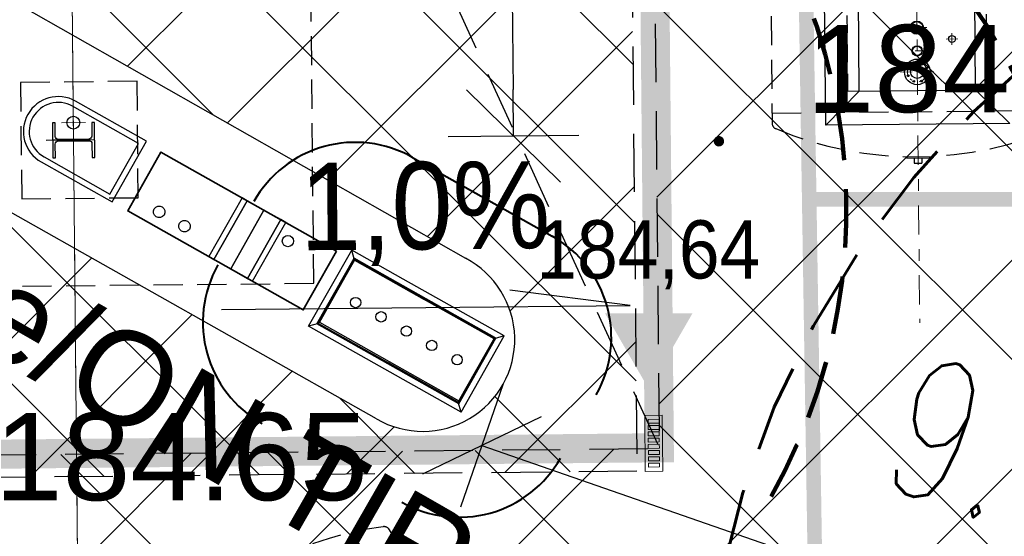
# Model space of a CAD drawing. Extents: x 8014 to 6635291, y -5609 to 5765892.
# Tile 42 of 158: x 6601155.62 to 6601164.07, y 5731788.41 to 5731792.84. Entities that reach past the tile are written whole.
import ezdxf
from ezdxf.enums import TextEntityAlignment as Align

# ---------------------------------------------------------------- set-up
doc = ezdxf.new("R2010")
doc.units = 0
doc.header["$PDSIZE"] = 0.75
for name, pattern in [('DASHDOT', [19.999999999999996, 13, -3.4, 0.2, -3.4]), ('DASHED', [0.75, 0.5, -0.25]), ('DASHED2', [0.375, 0.25, -0.125]), ('HIDDEN', [0.375, 0.25, -0.125]), ('HIDDEN2', [0.1875, 0.125, -0.0625]), ('OSIE', [1.04, 0.5, -0.25, 0.04, -0.25])]:
    doc.linetypes.add(name, pattern=pattern)
doc.layers.get('0').update_dxf_attribs({"linetype": 'CONTINUOUS'})
doc.layers.get('Defpoints').update_dxf_attribs({"linetype": 'CONTINUOUS'})
for name, color, linetype, lineweight in [('!m_spadki', 7, 'CONTINUOUS', 30), ('!m_wpusty', 2, 'CONTINUOUS', 20), ('_a_obiekty', 6, 'CONTINUOUS', 30), ('AX1', 250, 'DASHDOT', 15), ('BK_Osie', 7, 'DASHDOT', 5), ('GSPWPS', 7, 'CONTINUOUS', 13), ('GSPWPS_O', 7, 'CONTINUOUS', 13), ('GUPPRZ_O', 7, 'CONTINUOUS', 18), ('T_OBRYS', 160, 'CONTINUOUS', 40), ('T_Osie', 7, 'OSIE', 9), ('T_str.5m', 150, 'HIDDEN', 100), ('T_str.ochr.8m', 40, 'HIDDEN', 60)]:
    doc.layers.add(name, color=color, linetype=linetype, lineweight=lineweight)
for name, color, linetype in [('300_WIATA_DYST', 7, 'CONTINUOUS'), ('300_ZBIORNIKI', 8, 'CONTINUOUS'), ('A-SZRAF- DROGI', 130, 'CONTINUOUS'), ('a_drogi', 4, 'CONTINUOUS'), ('a_dystrybutory', 7, 'CONTINUOUS'), ('a_zieleń', 80, 'CONTINUOUS'), ('droga p.poz', 22, 'CONTINUOUS'), ('Kraw', 7, 'CONTINUOUS'), ('Opisy', 1, 'CONTINUOUS'), ('TB_CIENKA', 7, 'CONTINUOUS'), ('Wiaty', 2, 'CONTINUOUS'), ('Wymiarowanie', 7, 'CONTINUOUS'), ('Zbiorniki', 8, 'CONTINUOUS')]:
    doc.layers.add(name, color=color, linetype=linetype)
doc.layers.add('AP_HATCH_DROGI', color=7, linetype='CONTINUOUS', lineweight=15, true_color=0x949494)
doc.styles.add('Arial', font='arial.ttf')
doc.styles.add('ROMANS', font='romans.shx', dxfattribs={"width": 0.7})
doc.dimstyles.new('DIM500', dxfattribs={"dimscale": 40, "dimtxt": 0.03, "dimasz": 0.01, "dimexe": 0, "dimexo": 0, "dimgap": 0.02, "dimtad": 1, "dimzin": 9, "dimdsep": 46, "dimtxsty": 'ROMANS', "dimblk": 'TICK1', "dimcen": 0, "dimse1": 1, "dimse2": 1, "dimclrd": 256, "dimclre": 7, "dimclrt": 6, "dimazin": 0, "dimtfac": 1, "dimtdec": 4, "dimtix": 1, "dimtmove": 2, "dimatfit": 3, "dimldrblk": 'TICK1', "dimfxl": 1, "dimtolj": 1, "dimtzin": 9, "dimarcsym": 0})

# ---------------------------------------------------------------- blocks, each defined once
blk = doc.blocks.new('D_GSPWPS1')
blk.add_hatch(color=0).paths.add_polyline_path([(-0.045, 0), (-0.043467, -0.011647), (-0.038971, -0.0225), (-0.03182, -0.03182), (-0.0225, -0.038971), (-0.011647, -0.043467), (0, -0.045), (0.011647, -0.043467), (0.0225, -0.038971), (0.03182, -0.03182), (0.038971, -0.0225), (0.043467, -0.011647), (0.045, 0), (0.043467, 0.011647), (0.038971, 0.0225), (0.03182, 0.03182), (0.0225, 0.038971), (0.011647, 0.043467), (0, 0.045), (-0.011647, 0.043467), (-0.0225, 0.038971), (-0.03182, 0.03182), (-0.038971, 0.0225), (-0.043467, 0.011647)])
blk = doc.blocks.new('dcombi')
at = {"layer": 'a_dystrybutory', "linetype": 'ByBlock', "lineweight": 35}
blk.add_lwpolyline([(668.000000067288, 29.00000000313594), (494.9999999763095, 29.00000000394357), (495.0000000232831, -29.00000000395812), (668.0000001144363, -29.00000000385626)], close=True, dxfattribs=at)
at = {"layer": 'a_dystrybutory', "linetype": 'ByBlock'}
for points in [[(580.0000002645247, 29.00000000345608), (575.0000002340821, 29.00000000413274), (575.000000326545, -29.00000000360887), (580.0000003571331, -29.00000000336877)], [(596.5000003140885, 29.00000000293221), (580.0000002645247, 29.00000000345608), (580.0000003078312, -29.00000000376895), (596.5000003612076, -29.00000000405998)], [(613.0000002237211, 29.00000000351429), (596.5000001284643, 28.99999981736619), (596.5000001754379, -29.00000019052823), (613.0000001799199, -29.00000000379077)], [(618.0000000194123, 29.0000000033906), (612.9999998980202, 29.00000000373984), (612.9999999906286, -29.00000000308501), (618.0000001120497, -29.00000000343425)]]:
    blk.add_lwpolyline(points, close=True, dxfattribs=at)
at = {"layer": 'a_dystrybutory', "extrusion": (1.710264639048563e-07, -7.508116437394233e-08, 0.9999999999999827)}
blk.add_circle((627.493650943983, 15.99536933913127, -0.6011004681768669), 4.877767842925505, dxfattribs=at)
at = {"layer": 'a_dystrybutory', "extrusion": (-9.168104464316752e-06, -7.016836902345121e-05, 0.9999999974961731)}
for centre in [(518.9087002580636, -16.51666192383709, 0.1104285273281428), (543.9086940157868, -16.5340789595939, 0.1106565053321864)]:
    blk.add_ellipse(centre, major_axis=(3.717020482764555, 3.344212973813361, 0.000268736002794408), ratio=0.9999999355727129, start_param=1.56491044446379, end_param=7.848095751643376, dxfattribs=at)
blk = doc.blocks.new('TICK1')
at = {"color": 0}
for p, q in [((0, -1.4), (0, 1.4)), ((0, 1.110223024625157e-16), (-0.9999999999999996, 1.110223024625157e-16))]:
    blk.add_line(p, q, dxfattribs=at)
at = {"color": 2}
blk.add_line((-0.9999999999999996, -0.9999999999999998), (1, 1), dxfattribs=at)
blk = doc.blocks.new('*D113')
at = {"layer": 'Defpoints', "color": 0}
for p in [(6601157.980823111, 5731800.828557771), (6601158.082234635, 5731791.829117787), (6601159.85663036, 5731791.846089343)]:
    blk.add_point(p, dxfattribs=at)
at = {"layer": 'Wymiarowanie', "lineweight": -2}
blk.add_line((6601159.774377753, 5731800.445694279), (6601159.852804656, 5731792.246071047), dxfattribs=at)
at = {"layer": 'Wymiarowanie', "lineweight": -2, "xscale": 0.4, "yscale": 0.4, "zscale": 0.4}
for p, rotation in [((6601159.770552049, 5731800.845675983), 90.54800000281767), ((6601159.85663036, 5731791.846089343), 270.5480000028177)]:
    blk.add_blockref('TICK1', p, dxfattribs=dict(at, rotation=rotation))
at = {"layer": 'Wymiarowanie', "color": 6, "insert": (6601161.21352717, 5731796.359272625), "char_height": 1.2, "attachment_point": 5, "rotation": 270.5480000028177, "style": 'ROMANS'}
blk.add_mtext('\\A1;9', dxfattribs=at)
blk = doc.blocks.new('szl')
at = {"color": 0, "extrusion": (2.436168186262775e-08, -6.122514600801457e-09, 0.9999999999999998)}
for p, q in [((-99.27792592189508, -37.10220225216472, 3.010793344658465e-06), (-98.9961299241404, 38.09726976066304, 3.464338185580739e-06)), ((-48.16843388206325, 37.90680244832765, 2.224923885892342e-06), (-98.9961299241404, 38.09726976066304, 3.464338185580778e-06)), ((-92.73202078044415, 31.78603686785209, 3.273093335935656e-06), (-98.9961299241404, 38.09726976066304, 3.464338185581e-06)), ((51.20281550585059, 37.53442722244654, -1.982067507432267e-07), (-48.16843388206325, 37.90680244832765, 2.224923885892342e-06)), ((51.20281550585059, 37.53442722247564, -1.982067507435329e-07), (44.89158261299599, 31.27031807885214, -8.280660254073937e-08)), ((50.92101950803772, -37.66504479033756, -6.517515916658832e-07), (51.20281550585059, 37.53442722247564, -1.982067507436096e-07)), ((-94.05847653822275, -31.92172465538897, 2.915356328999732e-06), (-93.815652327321, 32.87782037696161, 3.306176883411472e-06)), ((45.98336612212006, 32.3539496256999, -1.027697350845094e-07), (-93.815652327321, 32.87782037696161, 3.306176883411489e-06)), ((-93.40604536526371, -31.27416495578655, 2.903426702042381e-06), (-93.16809262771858, 32.22538920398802, 3.286406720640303e-06)), ((45.33093494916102, 31.70638992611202, -9.084010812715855e-08), (-93.16809262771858, 32.22538920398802, 3.286406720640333e-06)), ((-92.73202078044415, 31.78603686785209, 3.273093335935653e-06), (-92.84935690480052, 0.4739718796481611, 3.084243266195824e-06)), ((-92.73202078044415, 31.78603686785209, 3.273093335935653e-06), (-23.92021908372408, 31.52817747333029, 1.595143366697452e-06)), ((44.89158261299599, 31.27031807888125, -8.280660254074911e-08), (-23.92021908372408, 31.52817747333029, 1.595143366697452e-06)), ((44.89158261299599, 31.27031807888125, -8.280660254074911e-08), (44.77424648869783, -0.04174690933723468, -2.716566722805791e-07)), ((45.09298221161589, -31.79316423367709, -4.73820126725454e-07), (45.33093494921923, 31.70638992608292, -9.084010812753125e-08)), ((45.74054191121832, -32.44559540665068, -4.935902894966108e-07), (45.98336612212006, 32.35394962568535, -1.027697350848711e-07)), ((-92.96669302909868, -30.83809310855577, 2.895393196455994e-06), (-92.84935690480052, 0.4739718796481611, 3.084243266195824e-06)), ((44.65691036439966, -31.35381189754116, -4.60506742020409e-07), (44.77424648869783, -0.04174690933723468, -2.716566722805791e-07)), ((-92.96669302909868, -30.83809310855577, 2.895393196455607e-06), (-99.27792592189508, -37.10220225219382, 3.010793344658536e-06)), ((45.74054191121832, -32.44559540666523, -4.935902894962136e-07), (-94.05847653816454, -31.92172465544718, 2.915356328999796e-06)), ((45.09298221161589, -31.79316423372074, -4.738201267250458e-07), (-93.40604536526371, -31.27416495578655, 2.903426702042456e-06)), ((-92.96669302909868, -30.83809310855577, 2.895393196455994e-06), (-24.15489133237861, -31.09595250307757, 1.217443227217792e-06)), ((44.65691036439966, -31.35381189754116, -4.60506742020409e-07), (-24.15489133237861, -31.09595250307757, 1.217443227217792e-06)), ((50.92101950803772, -37.66504479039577, -6.517515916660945e-07), (44.65691036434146, -31.35381189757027, -4.605067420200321e-07)), ((50.92101950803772, -37.66504479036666, -6.51751591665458e-07), (-99.27792592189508, -37.10220225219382, 3.010793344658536e-06))]:
    blk.add_line(p, q, dxfattribs=at)
for centre in [(-74.03720415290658, 0.4034768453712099, 8.193748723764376e-07), (-49.03737968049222, 0.3097946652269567, 8.193748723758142e-07), (-24.03755520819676, 0.2161124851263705, 8.19374872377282e-07), (0.9622692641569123, 0.1224303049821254, 8.193748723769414e-07), (25.96209373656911, 0.02874812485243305, 8.193748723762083e-07)]:
    blk.add_circle(centre, 4.444999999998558, dxfattribs=at)
blk = doc.blocks.new('*D136')
at = {"layer": 'Defpoints', "color": 0}
for p in [(6601159.76849348, 5731789.714025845), (6601168.359221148, 5731786.729080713), (6601168.175896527, 5731786.20146904)]:
    blk.add_point(p, dxfattribs=at)
at = {"layer": 'Wymiarowanie', "lineweight": -2}
blk.add_line((6601159.963010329, 5731789.055128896), (6601167.798055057, 5731786.332754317), dxfattribs=at)
at = {"layer": 'Wymiarowanie', "lineweight": -2, "xscale": 0.4, "yscale": 0.4, "zscale": 0.4}
for p, rotation in [((6601159.585168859, 5731789.186414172), 160.8396407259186), ((6601168.175896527, 5731786.20146904), 340.8396407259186)]:
    blk.add_blockref('TICK1', p, dxfattribs=dict(at, rotation=rotation))
at = {"layer": 'Wymiarowanie', "color": 6, "insert": (6601164.34003116, 5731789.01638675), "char_height": 1.2, "attachment_point": 5, "rotation": 340.83964072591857, "style": 'ROMANS'}
blk.add_mtext('\\A1;9.09', dxfattribs=at)
blk = doc.blocks.new('zzap')
at = {"layer": '300_ZBIORNIKI', "linetype": 'DASHED', "ltscale": 0.5}
blk.add_line((0.5179229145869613, -1.250365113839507, 2.814187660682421e-08), (12.6879823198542, -1.250365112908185, -1.661475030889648e-07), dxfattribs=at)
for centre, radius, start, end in [((10.12802034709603, 1.77258625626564e-05, 2.224312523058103e-07), 2.872357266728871, 334.8668584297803, 25.13237411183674), ((12.68054422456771, -1.198375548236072, -1.661475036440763e-07), 0.05251894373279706, 278.1420026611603, 335.7585497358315)]:
    blk.add_arc(centre, radius, start, end, dxfattribs=at)
blk = doc.blocks.new('Z2')
at = {"layer": '300_ZBIORNIKI', "linetype": 'DASHED', "ltscale": 0.5}
for p, q in [((0.7755938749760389, 6.04577362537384e-05), (-13.6451573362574, -0.0009416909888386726)), ((-13.55626301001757, -0.001383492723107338), (-13.55606812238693, -2.501571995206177)), ((-13.94469161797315, -1.153465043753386), (-13.95409782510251, -1.153465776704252)), ((-13.95409782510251, -1.153465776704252), (-13.95408262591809, -1.348465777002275)), ((-13.95409279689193, -1.217965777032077), (-13.99909279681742, -1.217969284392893)), ((-13.95409279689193, -1.217965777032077), (-13.99909279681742, -1.217969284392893)), ((-13.99909279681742, -1.217969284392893), (-13.99908765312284, -1.283969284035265)), ((-13.95408765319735, -1.283965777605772), (-13.99908765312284, -1.283969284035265)), ((-13.95408765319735, -1.283965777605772), (-13.99908765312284, -1.283969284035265)), ((-13.94467664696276, -1.348465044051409), (-13.95408262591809, -1.348465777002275))]:
    blk.add_line(p, q, dxfattribs=at)
at = {"layer": '300_ZBIORNIKI', "linetype": 'Continuous', "extrusion": (-1.169236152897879e-07, -6.444334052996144e-08, 0.9999999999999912)}
for p, q in [((-13.66482246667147, -0.4608448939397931, 5.313195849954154e-08), (-11.68048719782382, -0.4607273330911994, 3.007615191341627e-07)), ((-13.66476645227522, -2.041110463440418, -4.665396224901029e-08), (-13.66482246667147, -0.4608448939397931, 5.313195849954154e-08)), ((-13.3747633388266, -0.7514432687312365, 7.097686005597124e-08), (-13.66482246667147, -0.4608448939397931, 5.313195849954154e-08)), ((-13.3747633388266, -0.7514432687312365, 7.097686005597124e-08), (-11.9745279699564, -0.7513477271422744, 2.457161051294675e-07)), ((-13.37470332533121, -1.750480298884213, 7.895704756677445e-09), (-13.66476645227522, -2.041110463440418, -4.665396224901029e-08)), ((-13.37470332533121, -1.750480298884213, 7.895704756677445e-09), (-11.97445979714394, -1.750415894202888, 1.826340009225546e-07))]:
    blk.add_line(p, q, dxfattribs=at)
at = {"layer": '300_ZBIORNIKI', "linetype": 'Continuous'}
blk.add_line((-13.37467542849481, -0.6509612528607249), (-13.37468348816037, -1.850961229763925), dxfattribs=at)
at = {"layer": '300_ZBIORNIKI', "linetype": 'DASHED', "ltscale": 0.3}
for p, q in [((-11.97467540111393, -0.6509706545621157), (-13.37467542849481, -0.6509612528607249)), ((-13.37468348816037, -1.850961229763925), (-11.97468345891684, -1.850970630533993))]:
    blk.add_line(p, q, dxfattribs=at)
at = {"layer": '300_ZBIORNIKI', "linetype": 'Continuous'}
for centre, radius in [((-13.21467946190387, -1.250962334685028), 0.1100000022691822), ((-13.24720702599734, -1.172432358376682), 0.00750000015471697), ((-13.18215084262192, -1.172432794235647), 0.00750000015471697), ((-13.18215084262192, -1.172432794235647), 0.00750000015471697), ((-13.18215084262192, -1.172432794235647), 0.00750000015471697), ((-13.18215084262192, -1.172432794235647), 0.00750000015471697), ((-13.18215084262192, -1.172432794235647), 0.00750000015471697), ((-13.29580534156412, -1.219760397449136), 0.00750000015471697), ((-13.21467946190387, -1.250962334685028), 0.05700000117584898), ((-13.13614948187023, -1.218434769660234), 0.00750000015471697), ((-13.03468428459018, -1.250963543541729), 0.04408513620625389), ((-13.03468428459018, -1.250963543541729), 0.04000000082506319), ((-12.83468427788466, -1.250964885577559), 0.057), ((-12.83468427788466, -1.250964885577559), 0.05200000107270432), ((-13.29410722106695, -1.286263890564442), 0.00750000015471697), ((-13.24720808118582, -1.329491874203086), 0.00750000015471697), ((-13.18215189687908, -1.329492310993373), 0.00750000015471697), ((-13.1361499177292, -1.28349095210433), 0.00750000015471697), ((-13.1361499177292, -1.28349095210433), 0.00750000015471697), ((-13.1361499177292, -1.28349095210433), 0.00750000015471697), ((-12.93468629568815, -1.550964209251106), 0.03000000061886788)]:
    blk.add_circle(centre, radius, dxfattribs=at)
at = {"layer": '300_ZBIORNIKI', "linetype": 'DASHED', "ltscale": 0.5}
for centre, radius, start, end in [((-10.88553829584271, -1.250726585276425), 3.059145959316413, 156.5022813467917, 203.5066450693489), ((-13.645153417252, -0.05094169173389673), 0.05, 90.00449036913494, 156.5022813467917)]:
    blk.add_arc(centre, radius, start, end, dxfattribs=at)
at = {"layer": 'T_Osie', "ltscale": 0.11}
for p, q in [((-13.21467849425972, -1.107004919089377), (-13.21468041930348, -1.393543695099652)), ((-13.03468485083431, -1.33583046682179), (-13.03468368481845, -1.162196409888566)), ((-12.83467766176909, -1.335831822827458), (-12.83469119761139, -1.162197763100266)), ((-12.8346848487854, -1.33583181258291), (-12.83468368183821, -1.162197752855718)), ((-12.93468595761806, -1.500964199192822), (-12.93468662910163, -1.60096419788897)), ((-12.88468629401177, -1.550964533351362), (-12.98468629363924, -1.550963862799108))]:
    blk.add_line(p, q, dxfattribs=at)
at = {"layer": 'T_Osie', "ltscale": 0.5}
blk.add_line((1.237773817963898, -1.250469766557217), (-15.37026812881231, -1.251412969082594), dxfattribs=at)
at = {"layer": 'T_Osie', "ltscale": 0.07}
blk.add_circle((-13.21467946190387, -1.250962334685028), 0.08500000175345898, dxfattribs=at)
blk = doc.blocks.new('wpust_wąski')
at = {"layer": '!m_wpusty', "linetype": 'Continuous'}
for points in [[(0.2399969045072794, -0.07499711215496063), (0.2399969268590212, 0.07499903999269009), (-0.2400030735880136, 0.07499903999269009), (-0.2400030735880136, -0.07500096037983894)], [(-0.06477116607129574, 0.0474260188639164), (-0.06477040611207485, -0.04734398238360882), (-0.09855245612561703, -0.04734425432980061), (-0.09855321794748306, 0.04742574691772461)], [(-0.06476795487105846, 0.04742986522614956), (-0.06476719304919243, -0.04734013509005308), (-0.09854924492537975, -0.04734040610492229), (-0.09855000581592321, 0.04742959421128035)], [(-0.06476795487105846, 0.04742986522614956), (-0.06476719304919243, -0.04734013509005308), (-0.09854924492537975, -0.04734040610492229), (-0.09855000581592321, 0.04742959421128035)], [(-0.01104875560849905, 0.04742645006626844), (-0.01104799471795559, -0.04734355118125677), (-0.04483004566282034, -0.04734382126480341), (-0.04483080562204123, 0.04742617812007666)], [(-0.0110455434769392, 0.04743029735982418), (-0.01104478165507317, -0.04733970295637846), (-0.04482683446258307, -0.04733997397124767), (-0.04482759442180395, 0.04743002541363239)], [(-0.0110455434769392, 0.04743029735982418), (-0.01104478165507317, -0.04733970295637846), (-0.04482683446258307, -0.04733997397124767), (-0.04482759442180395, 0.04743002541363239)], [(0.1501184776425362, 0.04742774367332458), (0.1501192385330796, -0.04734225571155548), (0.1163371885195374, -0.04734252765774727), (0.1163364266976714, 0.04742747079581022)], [(0.150121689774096, 0.04743159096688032), (0.1501224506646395, -0.04733840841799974), (0.1163404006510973, -0.04733867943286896), (0.1163396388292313, 0.04743131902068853)], [(0.150121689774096, 0.04743159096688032), (0.1501224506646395, -0.04733840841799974), (0.1163404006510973, -0.04733867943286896), (0.1163396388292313, 0.04743131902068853)], [(0.2038408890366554, 0.04742817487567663), (0.2038416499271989, -0.04734182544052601), (0.1700595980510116, -0.04734209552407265), (0.1700588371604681, 0.04742790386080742)], [(0.2038441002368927, 0.04743202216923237), (0.2038448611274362, -0.0473379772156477), (0.1700628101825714, -0.04733824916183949), (0.170062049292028, 0.04743175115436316)], [(0.2038441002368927, 0.04743202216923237), (0.2038448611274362, -0.0473379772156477), (0.1700628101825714, -0.04733824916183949), (0.170062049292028, 0.04743175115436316)]]:
    blk.add_lwpolyline(points, close=True, dxfattribs=at)
for points in [[(-0.2059980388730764, 0.04742488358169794), (-0.1722159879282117, 0.04742515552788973), (-0.1722152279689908, -0.04734484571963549), (-0.2059972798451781, -0.0473451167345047), (-0.205998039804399, 0.04742488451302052)], [(-0.2059948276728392, 0.04742873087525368), (-0.1722127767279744, 0.04742900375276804), (-0.172212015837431, -0.04734099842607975), (-0.2059940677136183, -0.04734127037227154), (-0.2059948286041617, 0.04742873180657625)], [(-0.2059948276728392, 0.04742873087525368), (-0.1722127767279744, 0.04742900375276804), (-0.172212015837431, -0.04734099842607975), (-0.2059940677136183, -0.04734127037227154), (-0.2059948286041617, 0.04742873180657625)], [(-0.1184935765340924, 0.04742558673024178), (-0.118492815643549, -0.04734441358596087), (-0.1522748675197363, -0.04734468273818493), (-0.1522756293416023, 0.04742531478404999), (-0.1184935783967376, 0.04742558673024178)], [(-0.1184903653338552, 0.04742943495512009), (-0.1184896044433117, -0.04734056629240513), (-0.1522716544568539, -0.04734083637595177), (-0.1522724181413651, 0.0474291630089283), (-0.1184903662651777, 0.04742943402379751)], [(-0.1184903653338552, 0.04742943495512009), (-0.1184896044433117, -0.04734056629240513), (-0.1522716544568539, -0.04734083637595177), (-0.1522724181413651, 0.0474291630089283), (-0.1184903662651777, 0.04742943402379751)], [(0.008891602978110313, 0.0474266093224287), (0.04267365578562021, 0.04742688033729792), (0.04267441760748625, -0.04734311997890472), (0.008892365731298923, -0.04734339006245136), (0.008891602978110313, 0.0474266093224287)], [(0.008894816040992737, 0.04743045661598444), (0.04267686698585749, 0.04743072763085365), (0.04267762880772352, -0.04733927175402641), (0.008895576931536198, -0.04733954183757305), (0.008894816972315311, 0.04743045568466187)], [(0.008894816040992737, 0.04743045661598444), (0.04267686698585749, 0.04743072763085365), (0.04267762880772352, -0.04733927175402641), (0.008895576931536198, -0.04733954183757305), (0.008894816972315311, 0.04743045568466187)], [(0.06261401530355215, 0.04742704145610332), (0.0963960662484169, 0.04742731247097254), (0.09639682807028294, -0.04734268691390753), (0.06261477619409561, -0.04734295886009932), (0.06261401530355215, 0.04742704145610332)], [(0.062617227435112, 0.04743088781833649), (0.09639927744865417, 0.04743115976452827), (0.09640003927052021, -0.04733883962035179), (0.06261798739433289, -0.04733911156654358), (0.062617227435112, 0.04743088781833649)], [(0.062617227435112, 0.04743088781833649), (0.09639927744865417, 0.04743115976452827), (0.09640003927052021, -0.04733883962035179), (0.06261798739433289, -0.04733911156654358), (0.062617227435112, 0.04743088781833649)]]:
    blk.add_lwpolyline(points, dxfattribs=at)

msp = doc.modelspace()

# ---------------------------------------------------------------- hatches: boundary and pattern name
at = {"layer": 'A-SZRAF- DROGI', "linetype": 'ByBlock', "lineweight": 0}
h = msp.add_hatch(dxfattribs=at)
h.set_pattern_fill('ANSI37', color=253, scale=3, style=0)
h.set_pattern_definition([(45, (3365827.470421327, 2822255.75228963), (-0.2651650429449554, 0.2651650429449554), []), (135, (3365827.470421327, 2822255.75228963), (-0.2651650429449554, -0.2651650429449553), [])])
h.paths.add_polyline_path([(6601164.801, 5731825.446), (6601168.790559, 5731826.947746), (6601168.820585, 5731824.474329), (6601166.454, 5731823.503)])
edge = h.paths.add_edge_path()
edge.add_line((6601172.476, 5731825.895), (6601172.4105, 5731828.025676))
edge.add_line((6601172.4105, 5731828.025676), (6601173.992, 5731828.189))
edge.add_arc((6601186.03492027, 5732243.680015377), 415.665509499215, 268.3397586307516, 269.9116548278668)
edge.add_line((6601185.394, 5731828.015), (6601205.043, 5731828.193))
edge.add_line((6601205.043, 5731828.193), (6601225.2324, 5731828.343))
edge.add_line((6601225.2324, 5731828.343), (6601245.168, 5731828.586))
edge.add_line((6601245.168, 5731828.586), (6601245.54301782, 5731828.590239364))
edge.add_line((6601245.54301782, 5731828.590239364), (6601246.883624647, 5731826.593755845))
edge.add_line((6601246.883624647, 5731826.593755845), (6601221.789705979, 5731826.309230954))
edge.add_line((6601221.789705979, 5731826.309230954), (6601205.136, 5731826.031))
edge.add_line((6601205.136, 5731826.031), (6601185.273, 5731825.848))
edge.add_line((6601185.273, 5731825.848), (6601173.834, 5731826.053))
edge.add_line((6601173.834, 5731826.053), (6601172.476, 5731825.895))
edge = h.paths.add_edge_path()
edge.add_line((6601111.994, 5731733.86), (6601109.203, 5731750.836))
edge.add_line((6601109.203, 5731750.836), (6601106.88, 5731760.994))
edge.add_line((6601106.88, 5731760.994), (6601102.557, 5731779.174))
edge.add_line((6601102.557, 5731779.174), (6601096.809, 5731802.335))
edge.add_line((6601096.809, 5731802.335), (6601093.3935, 5731815.0755))
edge.add_arc((6601112.890643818, 5731821.406846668), 20.49937969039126, 186.6456011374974, 197.9902726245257, ccw=False)
edge.add_arc((6601104.100382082, 5731821.197027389), 11.77172068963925, 157.093056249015, 190.5856574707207, ccw=False)
edge.add_line((6601093.257, 5731825.779000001), (6601095.519, 5731824.743))
edge.add_line((6601095.519, 5731824.743), (6601101.325, 5731802.801))
edge.add_line((6601101.325, 5731802.801), (6601106.886, 5731780.522))
edge.add_line((6601106.886, 5731780.522), (6601111.376, 5731762.136))
edge.add_line((6601111.376, 5731762.136), (6601116.585, 5731733.745))
edge.add_line((6601116.585, 5731733.745), (6601117.929, 5731724.497))
edge.add_line((6601117.929, 5731724.497), (6601120.174581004, 5731712.998631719))
edge.add_line((6601120.174581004, 5731712.998631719), (6601122.073782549, 5731714.127215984))
edge.add_line((6601122.073782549, 5731714.127215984), (6601119.954, 5731724.963))
edge.add_line((6601119.954, 5731724.963), (6601118.634, 5731734.045))
edge.add_line((6601118.634, 5731734.045), (6601113.329, 5731762.836))
edge.add_line((6601113.329, 5731762.836), (6601108.915, 5731781.012))
edge.add_line((6601108.915, 5731781.012), (6601103.286, 5731803.464))
edge.add_line((6601103.286, 5731803.464), (6601098.333, 5731822.44))
edge.add_line((6601098.333, 5731822.44), (6601100.26, 5731826.8))
edge.add_line((6601100.26, 5731826.8), (6601104.18, 5731826.61))
edge.add_line((6601104.18, 5731826.61), (6601124.59, 5731825.705))
edge.add_arc((6601125.610328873, 5731847.683485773), 22.00215689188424, 254.8648362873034, 267.34201003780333, ccw=False)
edge.add_line((6601119.865631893, 5731826.444527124), (6601114.201632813, 5731827.976553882))
edge.add_arc((6601110.333611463, 5731814.50400797), 14.01681427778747, 73.98101766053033, 84.72925958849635)
edge.add_line((6601111.621225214, 5731828.46155551), (6601104.31, 5731828.801))
edge.add_line((6601104.31, 5731828.801), (6601098.736000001, 5731829.044))
edge.add_arc((6601099.467862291, 5731836.320540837), 7.313252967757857, 237.4214308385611, 264.25660123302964, ccw=False)
edge.add_line((6601095.530000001, 5731830.158), (6601092.874, 5731826.011))
edge.add_arc((6601101.918260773, 5731821.943692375), 9.916735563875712, 155.7860047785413, 175.0173574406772)
edge.add_arc((6601112.859662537, 5731821.4016454), 20.86790340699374, 176.1439813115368, 198.0522861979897)
edge.add_line((6601093.019, 5731814.935), (6601096.416, 5731802.213))
edge.add_line((6601096.416, 5731802.213), (6601102.139, 5731779.125))
edge.add_line((6601102.139, 5731779.125), (6601106.492, 5731760.912))
edge.add_line((6601106.492, 5731760.912), (6601108.825, 5731750.719))
edge.add_line((6601108.825, 5731750.719), (6601111.607, 5731733.785))
edge.add_line((6601111.607, 5731733.785), (6601115.11, 5731713.014))
edge.add_line((6601115.11, 5731713.014), (6601115.782940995, 5731710.388937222))
edge.add_line((6601115.782940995, 5731710.388937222), (6601116.122591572, 5731710.590771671))
edge.add_line((6601116.122591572, 5731710.590771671), (6601115.488, 5731713.094))
edge.add_line((6601115.488, 5731713.094), (6601113.741, 5731723.477))
edge.add_line((6601113.741, 5731723.477), (6601111.994, 5731733.86))
at = {"layer": 'a_drogi', "transparency": 33554687}
h = msp.add_hatch(dxfattribs=at)
h.set_pattern_fill('ANSI37', color=256, scale=0.3, style=0)
h.set_pattern_definition([(45, (100, 0), (-0.6735192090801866, 0.6735192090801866), []), (135, (100, 0), (-0.6735192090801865, -0.6735192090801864), [])])
edge = h.paths.add_edge_path()
edge.add_line((6601156.487364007, 5731801.622355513), (6601153.287513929, 5731801.591380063))
edge.add_arc((6601153.295257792, 5731800.791417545), 0.7999999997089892, 90.55462195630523, 270.5546219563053)
edge.add_line((6601153.303001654, 5731799.991455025), (6601156.502851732, 5731800.022430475))
edge.add_arc((6601156.49510787, 5731800.822392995), 0.7999999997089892, 270.5546219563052, 90.55462195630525)
edge = h.paths.add_edge_path()
edge.add_arc((6601157.327132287, 5731807.931587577), 0.8000000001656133, 270.5546218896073, 90.55462195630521)
edge.add_line((6601157.319388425, 5731808.731550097), (6601153.219584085, 5731808.691010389))
edge.add_arc((6601153.227327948, 5731807.89104787), 0.7999999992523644, 90.55462202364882, 270.5546218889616)
edge.add_line((6601153.23507181, 5731807.091085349), (6601157.334876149, 5731807.131625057))
edge = h.paths.add_edge_path()
edge.add_line((6601159.446082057, 5731790.794692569), (6601153.363321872, 5731794.254487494))
edge.add_arc((6601153.044311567, 5731793.51549608), 0.80490737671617, 66.65094559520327, 233.9990526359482)
edge.add_line((6601152.571188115, 5731792.864320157), (6601158.681068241, 5731789.415201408))
edge.add_arc((6601159.07858461, 5731790.096623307), 0.7888948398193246, 239.742291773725, 62.23550981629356)
h.paths.add_polyline_path([(6601160.91675098, 5731788.964647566), (6601160.693268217, 5731811.363524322), (6601151.093717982, 5731811.270597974), (6601151.280260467, 5731788.871363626), (6601160.91675098, 5731788.964647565)], is_closed=False)
at = {"layer": 'a_zieleń', "transparency": 33554687}
h = msp.add_hatch(dxfattribs=at)
h.set_pattern_fill('ANSI31', color=256, scale=2, angle=0.5415578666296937)
h.set_pattern_definition([(45.5415578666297, (6600987.53512271, 5732094.771343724), (-0.1784396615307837, 0.1750979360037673), [])])
edge = h.paths.add_edge_path()
edge.add_line((6601184.522925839, 5731785.715408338), (6601184.766921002, 5731785.473322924))
edge.add_line((6601184.766921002, 5731785.473322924), (6601208.79, 5731802.27))
edge.add_line((6601208.79, 5731802.27), (6601211.05, 5731814.48))
edge.add_line((6601211.05, 5731814.48), (6601142.150843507, 5731813.822858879))
edge.add_arc((6601143.69840858, 5731819.101553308), 5.500870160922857, 253.6603434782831, 270.5475106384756)
edge.add_line((6601143.750973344, 5731813.6009343), (6601191.033618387, 5731814.053326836))
edge.add_arc((6601191.121506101, 5731812.113382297), 1.941934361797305, 359.83740764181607, 92.59396805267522, ccw=False)
edge.add_line((6601193.063432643, 5731812.107871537), (6601193.07399525, 5731811.003901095))
edge.add_line((6601193.07399525, 5731811.003901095), (6601197.383252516, 5731811.044963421))
edge.add_line((6601197.383252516, 5731811.044963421), (6601197.425292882, 5731806.620725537))
edge.add_line((6601197.425292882, 5731806.620725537), (6601199.73158594, 5731806.642472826))
edge.add_line((6601199.73158594, 5731806.642472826), (6601199.802988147, 5731799.171269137))
edge.add_line((6601199.802988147, 5731799.171269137), (6601197.516155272, 5731797.164784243))
edge.add_line((6601197.516155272, 5731797.164784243), (6601194.215775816, 5731797.133052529))
edge.add_line((6601194.215775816, 5731797.133052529), (6601194.250820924, 5731793.47024802))
edge.add_arc((6601191.537576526, 5731793.658273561), 2.719751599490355, 281.08944697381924, 356.0357887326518, ccw=False)
edge.add_line((6601192.060696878, 5731790.989304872), (6601185.152182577, 5731786.155675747))
edge.add_arc((71774552.68679601, -87417922.68084788), 113685689.9179969, 124.9790439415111, 124.9790443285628)
h.paths.add_polyline_path([(6601204.905956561, 5731809.178180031), (6601202.576515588, 5731808.578882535), (6601203.741236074, 5731808.878531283)], flags=16)
h = msp.add_hatch(dxfattribs=at)
h.set_pattern_fill('ANSI31', color=256, scale=2, angle=0.5415578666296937)
h.set_pattern_definition([(45.54817982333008, (6607983.673137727, 5729436.441197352), (-0.1784598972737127, 0.175077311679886), [])])
edge = h.paths.add_edge_path()
edge.add_line((6601132.28887818, 5731807.911557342), (6601127.080955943, 5731807.902463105))
edge.add_line((6601127.080955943, 5731807.902463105), (6601127.042433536, 5731806.545763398))
edge.add_line((6601127.042433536, 5731806.545763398), (6601125.024000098, 5731806.574521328))
edge.add_line((6601125.024000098, 5731806.574521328), (6601123.865375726, 5731808.178802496))
edge.add_line((6601123.865375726, 5731808.178802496), (6601123.892619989, 5731810.090996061))
edge.add_line((6601123.892619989, 5731810.090996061), (6601127.092295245, 5731810.045408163))
edge.add_line((6601127.092295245, 5731810.045408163), (6601127.07886047, 5731809.102461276))
edge.add_line((6601127.07886047, 5731809.102461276), (6601132.973334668, 5731809.112754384))
edge.add_arc((6601141.258670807, 5731812.627467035), 8.999999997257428, 180.5464351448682, 202.9870849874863, ccw=False)
edge.add_line((6601132.259080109, 5731812.541634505), (6601132.247761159, 5731813.728432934))
edge.add_line((6601132.247761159, 5731813.728432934), (6601119.83, 5731813.61))
edge.add_line((6601119.83, 5731813.61), (6601154.4, 5731764.22))
edge.add_line((6601154.4, 5731764.22), (6601170.421137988, 5731775.462184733))
edge.add_line((6601170.421137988, 5731775.462184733), (6601167.795630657, 5731776.94312949))
edge.add_line((6601167.795630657, 5731776.94312949), (6601164.951398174, 5731771.897198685))
edge.add_line((6601164.951398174, 5731771.897198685), (6601163.57632974, 5731771.285145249))
edge.add_line((6601163.57632974, 5731771.285145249), (6601148.409338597, 5731779.830782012))
edge.add_line((6601148.409338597, 5731779.830782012), (6601150.867544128, 5731784.186563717))
edge.add_arc((6601153.830783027, 5731789.327859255), 5.934113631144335, 214.9282003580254, 240.0425568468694, ccw=False)
edge.add_line((6601148.96558026, 5731785.930285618), (6601146.46801821, 5731789.497160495))
edge.add_line((6601146.46801821, 5731789.497160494), (6601142.298628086, 5731786.729162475))
edge.add_line((6601142.298628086, 5731786.729162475), (6601135.134562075, 5731796.97315696))
edge.add_line((6601135.134562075, 5731796.97315696), (6601132.678694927, 5731795.250945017))
edge.add_line((6601132.678694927, 5731795.250945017), (6601128.604672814, 5731801.064981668))
edge.add_line((6601128.604672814, 5731801.064981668), (6601130.241763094, 5731802.2116806))
edge.add_line((6601130.241763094, 5731802.2116806), (6601128.230332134, 5731805.075452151))
edge.add_line((6601128.230332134, 5731805.075452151), (6601132.288878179, 5731807.911557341))
h.paths.add_polyline_path([(6601124.087608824, 5731807.273295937), (6601122.407785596, 5731810.036661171), (6601124.012220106, 5731807.36403475), (6601124.444687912, 5731807.376661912)])
at = {"layer": 'AP_HATCH_DROGI', "transparency": 33554687}
h = msp.add_hatch(dxfattribs=at)
h.set_pattern_fill('ANSI37', color=8, scale=0.4, style=0)
h.set_pattern_definition([(45, (-235.1363771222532, -0.007408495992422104), (-0.8980256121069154, 0.8980256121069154), []), (135, (-235.1363771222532, -0.007408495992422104), (-0.8980256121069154, -0.8980256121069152), [])])
h.paths.add_polyline_path([(6601193.249542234, 5731793.599106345), (6601193.023173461, 5731793.157140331), (6601192.537164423, 5731792.545996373), (6601191.365211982, 5731791.715704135), (6601183.212684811, 5731786.011685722), (6601182.497746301, 5731785.59703122), (6601181.617589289, 5731785.472365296), (6601180.787473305, 5731785.553877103), (6601179.223053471, 5731786.31994221), (6601177.752199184, 5731787.151714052), (6601177.339079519, 5731787.292707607), (6601176.353805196, 5731787.380852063), (6601169.258341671, 5731787.337031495), (6601168.753547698, 5731787.164823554), (6601168.391850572, 5731786.815376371), (6601168.269527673, 5731786.161551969), (6601168.290580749, 5731783.987948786), (6601168.488974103, 5731783.423273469), (6601168.945697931, 5731783.165323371), (6601175.69063093, 5731779.256652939), (6601170.30296666, 5731775.521471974), (6601167.794910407, 5731776.936167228), (6601167.128955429, 5731777.163692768), (6601166.526245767, 5731776.961653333), (6601165.767206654, 5731775.783688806), (6601163.33174438, 5731771.472463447), (6601149.285564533, 5731779.333072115), (6601151.242391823, 5731782.823348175, 0.4126509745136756), (6601150.866490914, 5731784.182768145, -0.1085287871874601), (6601148.96558026, 5731785.930285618), (6601146.409825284, 5731789.580268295, 0.3525795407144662), (6601145.069900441, 5731789.886280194), (6601141.732827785, 5731787.547236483), (6601129.630619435, 5731804.831204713), (6601132.978262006, 5731807.182528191, 0.4134176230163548), (6601133.224768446, 5731808.57313886, -0.1152150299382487), (6601132.259080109, 5731812.541634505), (6601132.249191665, 5731813.578443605), (6601191.12157696, 5731814.047908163), (6601191.993802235, 5731813.804172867), (6601192.465289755, 5731813.507952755), (6601192.845826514, 5731812.99932286), (6601193.051446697, 5731812.404393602), (6601193.047141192, 5731810.787722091), (6601189.71617973, 5731810.759041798), (6601189.71617973, 5731810.476779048), (6601189.478657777, 5731810.589941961), (6601189.137921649, 5731810.649778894), (6601188.638827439, 5731810.516336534), (6601188.455564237, 5731810.361099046), (6601188.183916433, 5731809.949719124), (6601188.300918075, 5731797.719288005), (6601188.593649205, 5731797.284428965), (6601189.24852946, 5731797.040421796), (6601189.730764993, 5731797.164266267), (6601189.9472133, 5731797.324671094), (6601190.197602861, 5731797.731115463, -0.05991203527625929), (6601190.100695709, 5731797.525527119), (6601190.166834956, 5731797.525527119), (6601193.211719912, 5731797.5521764), (6601193.249542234, 5731793.599106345)], is_closed=False)
h.paths.add_polyline_path([(6601150.891862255, 5731811.46124344), (6601160.891791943, 5731811.516907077), (6601161.10822189, 5731789.159091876), (6601151.108690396, 5731789.062293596)], flags=16)
h.paths.add_polyline_path([(6601183.692642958, 5731809.969609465), (6601184.392950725, 5731809.683450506), (6601184.692597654, 5731808.979128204), (6601184.811738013, 5731796.463292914), (6601184.682850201, 5731795.960525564), (6601184.52561327, 5731795.751385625), (6601184.137843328, 5731795.50636878), (6601183.821335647, 5731795.45177002), (6601168.207583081, 5731795.409667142), (6601167.268951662, 5731795.745236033), (6601166.254055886, 5731796.470527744), (6601165.426889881, 5731797.629044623), (6601165.163207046, 5731798.3539978), (6601165.033918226, 5731799.292866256), (6601165.009865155, 5731801.818820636), (6601164.931315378, 5731807.967476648), (6601165.324893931, 5731808.648588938), (6601165.820058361, 5731809.170203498), (6601166.435272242, 5731809.557882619), (6601167.143473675, 5731809.853225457)], flags=16)

# ---------------------------------------------------------------- linework, layer by layer
at = {"layer": '!m_spadki', "linetype": 'Continuous', "elevation": 10.08}
msp.add_lwpolyline([(6601161.017709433, 5731789.67145029, 0, 0.75, 0), (6601161.017709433, 5731790.320969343, 0, 0, 0)], format="xyseb", dxfattribs=at)
at = {"layer": '!m_spadki', "linetype": 'Continuous'}
msp.add_lwpolyline([(6601157.350902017, 5731790.355869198), (6601160.85709083, 5731790.388165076), (6601159.826298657, 5731790.519410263)], dxfattribs=at)
msp.add_lwpolyline([(6601157.350902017, 5731790.355869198), (6601160.85709083, 5731790.388165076), (6601159.826298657, 5731790.519410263)], dxfattribs=at)
msp.add_lwpolyline([(6601157.350902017, 5731790.355869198), (6601160.85709083, 5731790.388165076), (6601159.826298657, 5731790.519410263)], dxfattribs=at)
at = {"linetype": 'DASHED'}
for p, q in [((6601160.693268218, 5731811.363524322), (6601160.91675098, 5731788.964647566)), ((6601160.91675098, 5731788.964647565), (6601151.280260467, 5731788.871363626))]:
    msp.add_line(p, q, dxfattribs=at)
at = {"color": 7, "lineweight": 25}
msp.add_line((6601156.219035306, 5731791.811336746), (6601155.844576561, 5731791.807763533), dxfattribs=at)
at = {"color": 7}
msp.add_line((6601156.260403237, 5731791.811731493), (6601155.900419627, 5731791.808296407), dxfattribs=at)
at = {"color": 7, "linetype": 'HIDDEN2', "lineweight": 25, "ltscale": 2}
for points in [[(6601154.118546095, 5731793.041280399), (6601154.142407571, 5731790.541394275), (6601158.14222547, 5731790.579561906), (6601158.118363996, 5731793.079448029)], [(6601155.625637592, 5731792.305627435), (6601155.635179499, 5731791.30567296), (6601156.635133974, 5731791.315214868), (6601156.625592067, 5731792.315169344)]]:
    msp.add_lwpolyline(points, close=True, dxfattribs=at)
at = {"color": 7, "lineweight": 25}
msp.add_lwpolyline([(6601156.261834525, 5731791.661738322), (6601156.258971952, 5731791.961724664), (6601156.236472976, 5731791.961509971), (6601156.237586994, 5731791.844765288, -0.4142135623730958), (6601156.210845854, 5731791.817508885), (6601155.949857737, 5731791.815018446, -0.4142135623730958), (6601155.922601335, 5731791.841759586), (6601155.921487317, 5731791.958504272), (6601155.89898834, 5731791.958289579), (6601155.901850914, 5731791.658303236), (6601155.924349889, 5731791.658517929), (6601155.923235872, 5731791.775262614, -0.4142135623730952), (6601155.949977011, 5731791.802519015), (6601156.210965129, 5731791.805009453, -0.4142135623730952), (6601156.238221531, 5731791.778268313), (6601156.239335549, 5731791.66152363)], format="xyb", close=True, dxfattribs=at)
msp.add_circle((6601156.078980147, 5731791.960007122), 0.05500000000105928, dxfattribs=at)
at = {"layer": '300_WIATA_DYST'}
msp.add_lwpolyline([(6601156.830589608, 5731791.707126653), (6601156.545465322, 5731791.202048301), (6601158.051992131, 5731790.351591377), (6601158.337116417, 5731790.856669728)], close=True, dxfattribs=at)
at = {"layer": '300_WIATA_DYST', "elevation": 8.794888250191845e-09}
msp.add_lwpolyline([(6601158.19039192, 5731790.24558562), (6601159.388860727, 5731789.569032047), (6601159.696719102, 5731790.114382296), (6601158.498250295, 5731790.790935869)], close=True, dxfattribs=at)
at = {"layer": '_a_obiekty', "linetype": 'Continuous'}
for p, q in [((6601156.706780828, 5731791.800752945), (6601156.097243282, 5731792.144938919)), ((6601156.63865772, 5731791.78179926), (6601156.07265857, 5731792.101400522)), ((6601156.392810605, 5731791.346415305), (6601156.63865772, 5731791.78179926)), ((6601156.411764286, 5731791.278292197), (6601156.706780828, 5731791.800752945)), ((6601155.802226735, 5731791.622478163), (6601156.411764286, 5731791.278292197)), ((6601155.826811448, 5731791.66601656), (6601156.392810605, 5731791.346415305))]:
    msp.add_line(p, q, dxfattribs=at)
for radius, start, end in [(0.2999999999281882, 60.54800023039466, 240.5479995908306), (0.2499999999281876, 60.54800035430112, 240.5479995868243)]:
    msp.add_arc((6601155.94973501, 5731791.883708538), radius, start, end, dxfattribs=at)
at = {"layer": 'AX1', "color": 7}
msp.add_line((6601155.975784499, 5731791.959022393), (6601156.182175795, 5731791.960991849), dxfattribs=at)
at = {"layer": 'BK_Osie', "ltscale": 0.1}
msp.add_line((6601156.120557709, 5731787.610161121), (6601155.889473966, 5731811.770233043), dxfattribs=at)
at = {"layer": 'BK_Osie', "ltscale": 20}
msp.add_line((6601156.120557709, 5731787.610161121), (6601155.957380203, 5731804.670557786), dxfattribs=at)
at = {"layer": 'droga p.poz', "linetype": 'DASHED2', "ltscale": 5}
for points in [[(6601134.432121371, 5731816.251352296, 0.125, 0.125, 0), (6601138.493924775, 5731811.38631306, 0.125, 0.125, 0), (6601152.720186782, 5731810.529102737, 0.125, 0.125, 0), (6601159.470171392, 5731810.434289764, 0.125, 0.125, 0), (6601162.14593085, 5731807.195793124, 0.125, 0.125, 0), (6601162.475580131, 5731786.163112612, 0.125, 0.125, 0), (6601169.627939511, 5731779.574954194, 0.125, 0.125, 0), (6601174.661522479, 5731775.951881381, 0.2, 0.2, 0)], [(6601162.395043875, 5731791.301583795, 0.125, 0.125, 0), (6601185.484959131, 5731791.296089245, 0.2, 0.2, 0)]]:
    msp.add_lwpolyline(points, format="xyseb", dxfattribs=at)
at = {"layer": 'Kraw'}
for p, q in [((6601153.363321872, 5731794.254487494), (6601159.446082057, 5731790.794692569)), ((6601158.681068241, 5731789.415201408), (6601152.571188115, 5731792.864320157))]:
    msp.add_line(p, q, dxfattribs=at)
msp.add_arc((6601159.07858461, 5731790.096623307), 0.7888948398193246, 239.742291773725, 62.23550981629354, dxfattribs=at)
at = {"layer": 'T_OBRYS'}
msp.add_line((6601158.990145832, 5731791.661898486, 8.794888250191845e-09), (6601160.188482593, 5731790.985111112, 8.794888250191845e-09), dxfattribs=at)
for centre, radius, start, end in [((6601158.498382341, 5731790.791169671, 8.794888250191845e-09), 0.9999999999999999, 60.543443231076, 150.5434432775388), ((6601159.696719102, 5731790.114382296, 8.794888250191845e-09), 1, 330.543443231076, 60.543443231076), ((6601158.190417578, 5731790.24587951, 8.794888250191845e-09), 0.9999999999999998, 150.5434430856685, 240.5434430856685), ((6601159.388754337, 5731789.569092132, 8.794888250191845e-09), 0.9999999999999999, 240.5434430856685, 330.5434431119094)]:
    msp.add_arc(centre, radius, start, end, dxfattribs=at)
at = {"layer": 'T_str.5m', "ltscale": 2}
for centre, radius, start, end in [((6601157.714196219, 5731791.207888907, -3.209031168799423e-07), 5, 330.5434433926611, 60.54346412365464), ((6601159.696719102, 5731790.114382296, 8.794888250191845e-09), 5, 330.5434431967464, 60.54344321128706), ((6601158.190417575, 5731790.245879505, 8.794888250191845e-09), 4.999999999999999, 150.5434433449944, 240.5434433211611)]:
    msp.add_arc(centre, radius, start, end, dxfattribs=at)
at = {"layer": 'T_str.ochr.8m', "color": 40, "ltscale": 3, "elevation": 2.394665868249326e-10}
msp.add_lwpolyline([(6601171.225223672, 5731777.209901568), (6601169.465273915, 5731777.209892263, -0.4141853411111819), (6601161.465274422, 5731785.210215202), (6601161.465274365, 5731786.400215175, -0.4142134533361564), (6601169.465273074, 5731794.400212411), (6601171.225272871, 5731794.400209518, -0.4142132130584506), (6601179.225272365, 5731786.400216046), (6601179.225272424, 5731785.21021607, -0.4141874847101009), (6601171.225223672, 5731777.209901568, 0.6249487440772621)], format="xyb", dxfattribs=at)
at = {"layer": 'T_str.ochr.8m', "color": 3, "ltscale": 2, "elevation": -2.181240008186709e-10}
msp.add_lwpolyline([(6601169.254023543, 5731791.722126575), (6601175.396099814, 5731791.722126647, -0.2913161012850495), (6601180.12646938, 5731788.722789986, -0.2684221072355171), (6601180.126450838, 5731782.697574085, -0.2913499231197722), (6601175.396100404, 5731779.698196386), (6601169.254024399, 5731779.69819593, -0.2940125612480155), (6601164.487412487, 5731782.761323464, -0.2599188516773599), (6601164.487390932, 5731788.659033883, -0.2994066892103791), (6601169.254023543, 5731791.722126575, -1.277777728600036)], format="xyb", dxfattribs=at)
at = {"layer": 'T_str.ochr.8m', "color": 202, "ltscale": 2}
for centre, start, end in [((6601157.260715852, 5731807.695597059, 1.031868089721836e-08), 270.5435333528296, 0.5435337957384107), ((6601156.640743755, 5731807.689715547, 1.031868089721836e-08), 180.5435335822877, 270.5435340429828)]:
    msp.add_arc(centre, 30, start, end, dxfattribs=at)
at = {"layer": 'TB_CIENKA', "lineweight": 25}
msp.add_line((6601156.219011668, 5731791.811294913), (6601155.844553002, 5731791.80771333), dxfattribs=at)
at = {"layer": 'TB_CIENKA'}
msp.add_line((6601156.26037959, 5731791.811690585), (6601155.900396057, 5731791.808247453), dxfattribs=at)
at = {"layer": 'Wiaty', "color": 10, "linetype": 'DASHED', "ltscale": 2, "const_width": 0.2500000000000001}
msp.add_lwpolyline([(6601150.891791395, 5731811.468651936), (6601160.891721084, 5731811.524315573), (6601161.108151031, 5731789.166500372), (6601151.108619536, 5731789.069702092), (6601150.89178433, 5731811.469390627)], dxfattribs=at)
at = {"layer": 'Wiaty', "linetype": 'DASHED', "flags": 128}
for points in [[(6601160.891405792, 5731811.556886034), (6601161.108233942, 5731789.157935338), (6601151.108691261, 5731789.062292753), (6601150.891862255, 5731811.46124344), (6601160.891405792, 5731811.556886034)], [(6601150.891791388, 5731811.468652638), (6601161.108151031, 5731789.166500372)]]:
    msp.add_lwpolyline(points, dxfattribs=at)

# ---------------------------------------------------------------- block references
at = {"layer": '!m_wpusty', "rotation": 270.5481798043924}
msp.add_blockref('wpust_wąski', (6601161.060813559, 5731789.204870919), dxfattribs=at)
at = {"xscale": 0.01, "yscale": 0.01, "zscale": 0.01, "rotation": 330.769326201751}
msp.add_blockref('szl', (6601159.145919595, 5731790.049478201, -3.237565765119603e-08), dxfattribs=at)
at = {"layer": '300_WIATA_DYST', "xscale": 0.01, "yscale": 0.01, "zscale": 0.01, "rotation": 330.5546219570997}
msp.add_blockref('dcombi', (6601152.377444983, 5731793.887975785), dxfattribs=at)
at = {"layer": '300_ZBIORNIKI', "rotation": 90.5435338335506}
msp.add_blockref('Z2', (6601161.946288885, 5731805.598552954), dxfattribs=at)
at = {"layer": 'GSPWPS', "color": 8, "linetype": 'Continuous', "lineweight": 13}
msp.add_blockref('D_GSPWPS1', (6601161.62, 5731791.8, 10.08), dxfattribs=at)
at = {"layer": 'Zbiorniki', "rotation": 122.607999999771}
msp.add_blockref('zzap', (6601164.56985884, 5731777.108908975), dxfattribs=at)

# ---------------------------------------------------------------- texts
at = {"layer": '!m_spadki', "linetype": 'Continuous', "style": 'Arial', "width": 0.9000000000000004}
msp.add_text('1,0%%%', height=0.7499999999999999, rotation=0.4596517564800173, dxfattribs=at).set_placement((6601159.099985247, 5731790.872001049), align=Align.CENTER)
msp.add_text('1,0%%%', height=0.7499999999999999, rotation=0.4596517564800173, dxfattribs=at).set_placement((6601159.099985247, 5731790.872001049), align=Align.CENTER)
msp.add_text('1,0%%%', height=0.7499999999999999, rotation=0.4596517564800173, dxfattribs=at).set_placement((6601159.099985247, 5731790.872001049), align=Align.CENTER)
at = {"layer": '!m_spadki', "linetype": 'Continuous', "style": 'Arial', "width": 0.9000000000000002}
msp.add_text('184,64', height=0.5, dxfattribs=at).set_placement((6601161.013876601, 5731790.620954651, 10.08), align=Align.CENTER)
at = {"layer": 'GSPWPS_O', "color": 8, "linetype": 'Continuous', "lineweight": 0, "style": 'Arial'}
msp.add_text('184.58', height=0.75, dxfattribs=at).set_placement((6601162.37, 5731792.05, 10.8))
at = {"layer": 'GUPPRZ_O', "color": 8, "linetype": 'Continuous', "lineweight": 0, "style": 'Arial'}
msp.add_text('184.65', height=0.75, dxfattribs=at).set_placement((6601155.40266294, 5731788.71585873, 10.8))
at = {"layer": 'Opisy', "insert": (6601159.634036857, 5731788.444752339), "char_height": 0.8000000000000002, "width": 19.59128174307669, "attachment_point": 3, "rotation": 330.16972768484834, "style": 'Arial'}
msp.add_mtext('AdBlue/ON TIR', dxfattribs=at)

# ---------------------------------------------------------------- dimensions: what is measured, and where the dimension line sits
at = {"layer": 'Wymiarowanie'}
dim = msp.add_linear_dim(base=(6601159.85663036, 5731791.846089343), p1=(6601157.980823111, 5731800.828557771), p2=(6601158.082234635, 5731791.829117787), angle=90.54799999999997, dimstyle='DIM500', dxfattribs=at)
dim.commit()
dim.dimension.update_dxf_attribs({"geometry": '*D113', "text_midpoint": (6601161.21352717, 5731796.359272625)})
dim = msp.add_aligned_dim(p1=(6601159.76849348, 5731789.714025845), p2=(6601168.359221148, 5731786.729080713), distance=-0.5585534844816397, dimstyle='DIM500', override={"dimtxt": 0.03}, dxfattribs=at)
dim.commit()
dim.dimension.update_dxf_attribs({"geometry": '*D136', "text_midpoint": (6601164.34003116, 5731789.01638675)})

doc.saveas('drawing.dxf')
